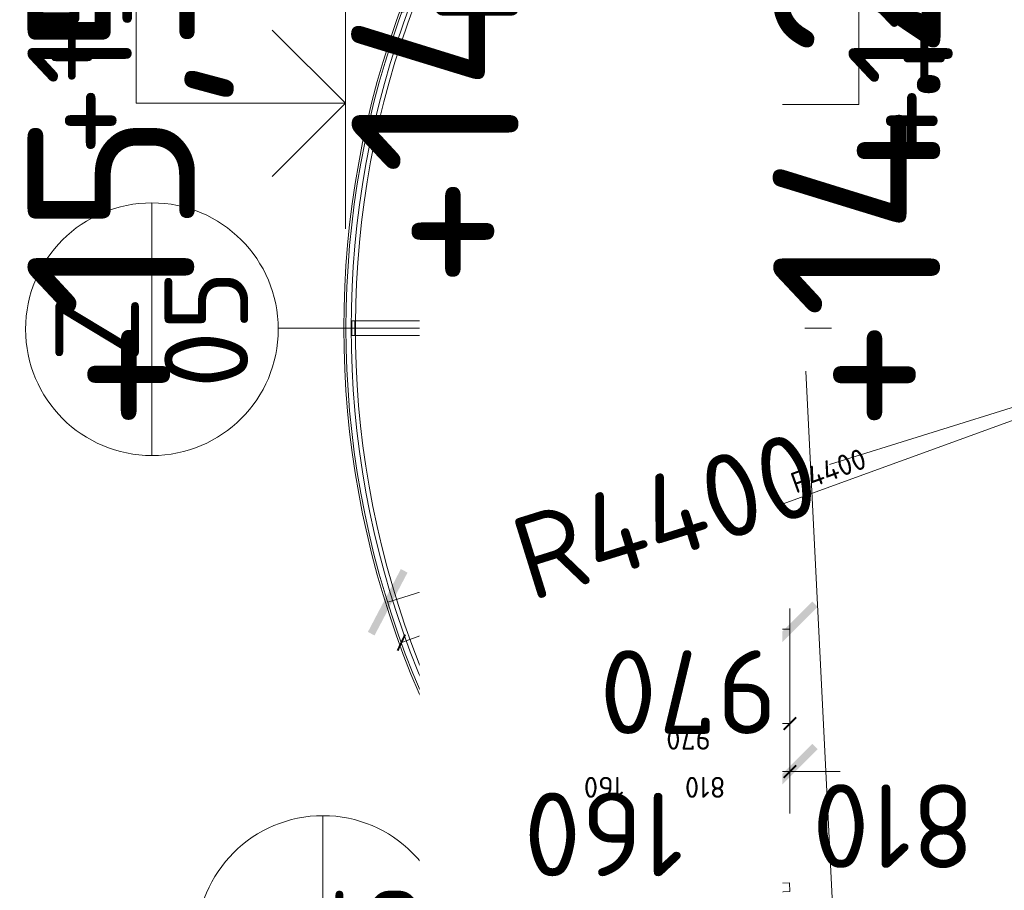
# Model space of a CAD drawing. Header units: millimetres. Extents: x -916886 to 3713765, y -2985421 to 1675785.
# Tile 210 of 256: x 201848 to 206555, y 220262 to 224425. Entities that reach past the tile are written whole.
import ezdxf
from ezdxf import colors
from ezdxf.entities.mleader import LeaderData, LeaderLine
from ezdxf.enums import TextEntityAlignment as Align
from ezdxf.math import Vec2, Vec3

# ---------------------------------------------------------------- set-up
doc = ezdxf.new("R2010")
doc.units = ezdxf.units.MM
for name, pattern in [('CENTERX2', [101.6, 63.5, -12.7, 12.7, -12.7]), ('DASHDOT', [25.4, 12.7, -6.35, 0, -6.35]), ('HIDDEN', [9.525, 6.35, -3.175])]:
    doc.linetypes.add(name, pattern=pattern)
doc.layers.get('Defpoints').update_dxf_attribs({"color": 8})
for name, color, linetype in [('0 @ 1', 7, 'Continuous'), ('0 @ 10', 7, 'Continuous'), ('0 @ 100', 7, 'Continuous'), ('0 @ 200', 7, 'Continuous'), ('0 @ 250 (1)', 7, 'Continuous'), ('0 @ 250 (2)', 7, 'Continuous'), ('0 @ 400', 7, 'Continuous')]:
    doc.layers.add(name, color=color, linetype=linetype)
for name, color, linetype, lineweight in [('A99_N_kce-pohl', 1, 'Continuous', 9), ('A99_N_kce-rez-sil', 6, 'Continuous', 18), ('A99_N_koty-200', 5, 'Continuous', 5), ('A99_N_koty-200 @ 200', 5, 'Continuous', 5), ('A99_N_koty-200 @ 50 (2)', 5, 'Continuous', 5), ('A99_N_koty-200-vysk', 6, 'Continuous', 9), ('A99_N_txt-popis-50', 240, 'Continuous', 9), ('A99_N_txt-popis-50 @ 200', 240, 'Continuous', 9), ('A99_N_txt-popis-50 @ 50', 240, 'Continuous', 9), ('A99_N_znaceni 200', 5, 'Continuous', 5), ('A99_S_kce-pohl', 7, 'Continuous', 5), ('A99_S_kce-rez-ten', 7, 'Continuous', 9), ('A99_S_osy', 1, 'CENTERX2', 5)]:
    doc.layers.add(name, color=color, linetype=linetype, lineweight=lineweight)
doc.styles.add('A99_kota', font='isocpeur.ttf', dxfattribs={"height": 2})
doc.styles.add('A99_popis', font='isocpeur.ttf')
doc.dimstyles.new('A99_kota_200 new', dxfattribs={"dimscale": 200, "dimtxt": 2, "dimasz": 1.2, "dimexe": 0.5, "dimexo": 1.5, "dimgap": 0.5, "dimtad": 1, "dimdec": 0, "dimzin": 3, "dimdsep": 46, "dimtxsty": 'A99_kota', "dimblk": 'ARCHTICK', "dimcen": 2.5, "dimazin": 2, "dimtfac": 0.75, "dimtdec": 0, "dimtix": 1, "dimtmove": 2, "dimatfit": 0, "dimfxl": 0, "dimtolj": 1, "dimtzin": 0, "dimlwd": 5, "dimlwe": 5, "dimarcsym": 0})

# ---------------------------------------------------------------- blocks, each defined once
blk = doc.blocks.new('_ArchTick')
at = {"color": 0, "linetype": 'ByBlock', "const_width": 0.15}
blk.add_lwpolyline([(-0.5, -0.5), (0.5, 0.5)], dxfattribs=at)
blk = doc.blocks.new('*D4569')
at = {"layer": 'A99_N_koty-200', "color": 0, "linetype": 'Continuous', "lineweight": 5, "ltscale": 10, "transparency": 16777216}
for p, q in [((204560, 221259.6), (204560, 221034.6)), ((204560, 221059.6), (205529.9, 221059.6)), ((205529.9, 220859.6), (205529.9, 221084.6))]:
    blk.add_line(p, q, dxfattribs=at)
at = {"layer": 'Defpoints', "color": 0, "linetype": 'Continuous', "lineweight": 0, "ltscale": 10, "transparency": 16777216}
for p in [(204560, 221510), (205529.9, 221059.6), (205529.9, 220492.1)]:
    blk.add_point(p, dxfattribs=at)
at = {"layer": 'A99_N_koty-200', "color": 0, "linetype": 'Continuous', "lineweight": 5, "ltscale": 10, "transparency": 16777216, "xscale": 60, "yscale": 60, "zscale": 60}
for p, rotation in [((204560, 221059.6), 179.9999999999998), ((205529.9, 221059.6), 359.9999999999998)]:
    blk.add_blockref('_ArchTick', p, dxfattribs=dict(at, rotation=rotation))
at = {"layer": 'A99_N_koty-200', "color": 0, "linetype": 'Continuous', "lineweight": 0, "ltscale": 10, "transparency": 16777216, "insert": (205044.9, 220984.6), "char_height": 100, "attachment_point": 5, "rotation": 180, "style": 'A99_kota'}
blk.add_mtext('\\A1;970', dxfattribs=at)
blk = doc.blocks.new('*D4570')
at = {"layer": 'A99_N_koty-200', "color": 0, "linetype": 'Continuous', "lineweight": 5, "ltscale": 10, "transparency": 16777216}
for p, q in [((204560, 221510), (204560, 221610)), ((205529.9, 220792.1), (205529.9, 221610)), ((204560, 221510), (205529.9, 221510))]:
    blk.add_line(p, q, dxfattribs=at)
at = {"layer": 'Defpoints', "color": 0, "linetype": 'Continuous', "lineweight": 0, "ltscale": 10, "transparency": 16777216}
for p in [(204560, 221510), (205529.9, 221510), (205529.9, 220492.1)]:
    blk.add_point(p, dxfattribs=at)
at = {"layer": 'A99_N_koty-200', "color": 0, "linetype": 'Continuous', "lineweight": 5, "ltscale": 10, "transparency": 16777216, "xscale": 240, "yscale": 240, "zscale": 240}
for p, rotation in [((204560, 221510), 179.9999999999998), ((205529.9, 221510), 359.9999999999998)]:
    blk.add_blockref('_ArchTick', p, dxfattribs=dict(at, rotation=rotation))
at = {"layer": 'A99_N_koty-200', "color": 0, "linetype": 'Continuous', "lineweight": 0, "ltscale": 10, "transparency": 16777216, "insert": (205044.9, 221210), "char_height": 400, "attachment_point": 5, "rotation": 180, "style": 'A99_kota'}
blk.add_mtext('\\A1;970', dxfattribs=at)
blk = doc.blocks.new('*U23')
at = {"color": 0, "linetype": 'ByBlock', "lineweight": -2}
blk.add_line((-3, 0), (7, 0), dxfattribs=at)
for points in [[(0, 0), (0, 5), (0, 5), (9.7, 5)], [(-1.75, 1.75), (0, 0), (1.75, 1.75)]]:
    blk.add_lwpolyline(points, dxfattribs=at)
at = {"color": 0, "linetype": 'ByBlock', "lineweight": -2, "style": 'A99_kota'}
for tag, p in [('VYSKA', (9.2, 7.75)), ('POPIS', (9.2, 4.5))]:
    blk.add_attdef(tag, text='', height=2, dxfattribs=at).set_placement(p, align=Align.TOP_RIGHT)
blk = doc.blocks.new('*U5600')
at = {"layer": 'A99_N_koty-200-vysk', "lineweight": 5}
ref = blk.add_blockref('*U23', (203405, 224025), dxfattribs=dict(at, xscale=200, yscale=200, zscale=200, rotation=90.00000000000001))
ref.add_attrib('VYSKA', '+15,560', dxfattribs={"layer": '0 @ 200', "color": 0, "linetype": 'ByBlock', "lineweight": -2, "height": 400, "rotation": 90, "style": 'A99_kota'}).set_placement((201855, 225865), align=Align.TOP_RIGHT)
ref = blk.add_blockref('*U23', (203405, 224025), dxfattribs=dict(at, xscale=200, yscale=200, zscale=200, rotation=90.00000000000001))
ref.add_attrib('VYSKA', '+15,560', dxfattribs={"layer": '0 @ 400', "color": 0, "linetype": 'ByBlock', "lineweight": -2, "height": 800, "rotation": 90, "style": 'A99_kota'}).set_placement((201885, 225965), align=Align.TOP_RIGHT)
ref = blk.add_blockref('*U23', (203405, 224025), dxfattribs=dict(at, xscale=200, yscale=200, zscale=200, rotation=90.00000000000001))
ref.add_attrib('VYSKA', '+15,560', dxfattribs={"layer": '0 @ 250 (1)', "color": 0, "linetype": 'ByBlock', "lineweight": -2, "height": 500, "rotation": 90, "style": 'A99_kota'}).set_placement((201885, 225965), align=Align.TOP_RIGHT)
ref = blk.add_blockref('*U23', (203405, 224025), dxfattribs=dict(at, xscale=200, yscale=200, zscale=200, rotation=90.00000000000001))
ref.add_attrib('VYSKA', '+15,560', dxfattribs={"layer": '0 @ 250 (2)', "color": 0, "linetype": 'ByBlock', "lineweight": -2, "height": 500, "rotation": 90, "style": 'A99_kota'}).set_placement((201885, 225965), align=Align.TOP_RIGHT)
ref = blk.add_blockref('*U23', (203405, 224025), dxfattribs=dict(at, xscale=200, yscale=200, zscale=200, rotation=90.00000000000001))
ref.add_attrib('VYSKA', '+15,560', dxfattribs={"layer": '0 @ 100', "color": 0, "linetype": 'ByBlock', "lineweight": -2, "height": 200, "rotation": 90, "style": 'A99_kota'}).set_placement((201885, 225965), align=Align.TOP_RIGHT)
ref = blk.add_blockref('*U23', (203405, 224025), dxfattribs=dict(at, xscale=200, yscale=200, zscale=200, rotation=90.00000000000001))
ref.add_attrib('VYSKA', '+15,560', dxfattribs={"layer": '0 @ 10', "color": 0, "linetype": 'ByBlock', "lineweight": -2, "height": 20, "rotation": 90, "style": 'A99_kota'}).set_placement((201885, 225965), align=Align.TOP_RIGHT)
ref = blk.add_blockref('*U23', (203405, 224025), dxfattribs=dict(at, xscale=200, yscale=200, zscale=200, rotation=90.00000000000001))
ref.add_attrib('VYSKA', '+15,560', dxfattribs={"layer": '0 @ 1', "color": 0, "linetype": 'ByBlock', "lineweight": -2, "height": 2, "rotation": 90, "style": 'A99_kota'}).set_placement((201885, 225965), align=Align.TOP_RIGHT)
blk = doc.blocks.new('*U43')
at = {"color": 0, "linetype": 'ByBlock', "lineweight": -2}
blk.add_line((-3, 0), (7, 0), dxfattribs=at)
for points in [[(-1.75, -1.75), (0, 0), (1.75, -1.75)], [(0, 0), (0, -5.7), (0, -5.7), (9.7, -5.7)]]:
    blk.add_lwpolyline(points, dxfattribs=at)
at = {"color": 0, "linetype": 'ByBlock', "lineweight": -2, "style": 'A99_kota'}
blk.add_attdef('POPIS', text='', height=2, dxfattribs=at).set_placement((9.2, -5.2), align=Align.BOTTOM_RIGHT)
blk.add_attdef('VYSKA', text='', height=2, dxfattribs=at).set_placement((9.2, -6.45), align=Align.TOP_RIGHT)
blk = doc.blocks.new('*U5619')
at = {"layer": 'A99_N_koty-200-vysk', "lineweight": 5}
ref = blk.add_blockref('*U43', (204720, 224020), dxfattribs=dict(at, xscale=200, yscale=200, zscale=200, rotation=90.00000000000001))
ref.add_attrib('VYSKA', '+14.245', dxfattribs={"layer": '0 @ 1', "color": 0, "linetype": 'ByBlock', "lineweight": -2, "height": 2, "rotation": 90, "style": 'A99_kota'}).set_placement((206407.6, 225965), align=Align.TOP_RIGHT)
ref = blk.add_blockref('*U43', (204720, 224020), dxfattribs=dict(at, xscale=200, yscale=200, zscale=200, rotation=90.00000000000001))
ref.add_attrib('VYSKA', '+14.245', dxfattribs={"layer": '0 @ 10', "color": 0, "linetype": 'ByBlock', "lineweight": -2, "height": 20, "rotation": 90, "style": 'A99_kota'}).set_placement((206386, 225965), align=Align.TOP_RIGHT)
ref = blk.add_blockref('*U43', (204720, 224020), dxfattribs=dict(at, xscale=200, yscale=200, zscale=200, rotation=90.00000000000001))
ref.add_attrib('VYSKA', '+14.245', dxfattribs={"layer": '0 @ 200', "color": 0, "linetype": 'ByBlock', "lineweight": -2, "height": 400, "rotation": 90, "style": 'A99_kota'}).set_placement((205930, 225860), align=Align.TOP_RIGHT)
ref = blk.add_blockref('*U43', (204720, 224020), dxfattribs=dict(at, xscale=200, yscale=200, zscale=200, rotation=90.00000000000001))
ref.add_attrib('VYSKA', '+14.245', dxfattribs={"layer": '0 @ 100', "color": 0, "linetype": 'ByBlock', "lineweight": -2, "height": 200, "rotation": 90, "style": 'A99_kota'}).set_placement((206170, 225965), align=Align.TOP_RIGHT)
ref = blk.add_blockref('*U43', (204720, 224020), dxfattribs=dict(at, xscale=200, yscale=200, zscale=200, rotation=90.00000000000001))
ref.add_attrib('VYSKA', '+14.245', dxfattribs={"layer": '0 @ 400', "color": 0, "linetype": 'ByBlock', "lineweight": -2, "height": 800, "rotation": 90, "style": 'A99_kota'}).set_placement((205450, 225965), align=Align.TOP_RIGHT)
ref = blk.add_blockref('*U43', (204720, 224020), dxfattribs=dict(at, xscale=200, yscale=200, zscale=200, rotation=90.00000000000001))
ref.add_attrib('VYSKA', '+14.245', dxfattribs={"layer": '0 @ 250 (1)', "color": 0, "linetype": 'ByBlock', "lineweight": -2, "height": 500, "rotation": 90, "style": 'A99_kota'}).set_placement((205810, 225965), align=Align.TOP_RIGHT)
ref = blk.add_blockref('*U43', (204720, 224020), dxfattribs=dict(at, xscale=200, yscale=200, zscale=200, rotation=90.00000000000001))
ref.add_attrib('VYSKA', '+14.245', dxfattribs={"layer": '0 @ 250 (2)', "color": 0, "linetype": 'ByBlock', "lineweight": -2, "height": 500, "rotation": 90, "style": 'A99_kota'}).set_placement((205810, 225965), align=Align.TOP_RIGHT)
blk = doc.blocks.new('*D4584')
at = {"layer": 'A99_N_koty-200', "color": 0, "linetype": 'Continuous', "lineweight": 5, "transparency": 16777216}
for p, q in [((207807.5, 222950), (205718.8, 222298.3)), ((203607.2, 221639.4), (204153.3, 221809.8))]:
    blk.add_line(p, q, dxfattribs=at)
at = {"layer": 'Defpoints', "color": 0, "linetype": 'Continuous', "lineweight": 0, "transparency": 16777216}
for p in [(207807.5, 222950), (203607.2, 221639.4)]:
    blk.add_point(p, dxfattribs=at)
at = {"layer": 'A99_N_koty-200', "color": 0, "linetype": 'Continuous', "lineweight": 5, "transparency": 16777216, "xscale": 240, "yscale": 240, "zscale": 240, "rotation": 197.3294565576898}
blk.add_blockref('_ArchTick', (203607.2, 221639.4), dxfattribs=at)
at = {"layer": 'A99_N_koty-200', "color": 0, "linetype": 'Continuous', "lineweight": 5, "transparency": 16777216, "insert": (204936.1, 222054), "char_height": 400, "attachment_point": 5, "rotation": 17.3295, "style": 'A99_kota'}
blk.add_mtext('\\A1;R4400', dxfattribs=at)
blk = doc.blocks.new('*D4585')
at = {"layer": 'A99_N_koty-200', "color": 0, "linetype": 'Continuous', "lineweight": 5, "transparency": 16777216}
blk.add_line((207807.5, 222950), (203672.4, 221446.4), dxfattribs=at)
at = {"layer": 'Defpoints', "color": 0, "linetype": 'Continuous', "lineweight": 0, "transparency": 16777216}
for p in [(207807.5, 222950), (203672.4, 221446.4)]:
    blk.add_point(p, dxfattribs=at)
at = {"layer": 'A99_N_koty-200', "color": 0, "linetype": 'Continuous', "lineweight": 5, "transparency": 16777216, "xscale": 60, "yscale": 60, "zscale": 60, "rotation": 199.9822691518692}
blk.add_blockref('_ArchTick', (203672.4, 221446.4), dxfattribs=at)
at = {"layer": 'A99_N_koty-200', "color": 0, "linetype": 'Continuous', "lineweight": 5, "transparency": 16777216, "insert": (205714.3, 222268.7), "char_height": 100, "attachment_point": 5, "rotation": 19.9823, "style": 'A99_kota'}
blk.add_mtext('\\A1;R4400', dxfattribs=at)
blk = doc.blocks.new('*D4587')
at = {"layer": 'A99_N_koty-200', "color": 0, "linetype": 'Continuous', "lineweight": 5, "ltscale": 10, "transparency": 16777216}
for p, q in [((204560, 220829.6), (204560, 220854.6)), ((204720, 220829.6), (204720, 220854.6)), ((204560, 220829.6), (204500, 220829.6)), ((204720, 220829.6), (204560, 220829.6)), ((204720, 220829.6), (204780, 220829.6))]:
    blk.add_line(p, q, dxfattribs=at)
at = {"layer": 'Defpoints', "color": 0, "linetype": 'Continuous', "lineweight": 0, "ltscale": 10, "transparency": 16777216}
for p in [(204560, 220829.6), (204560, 220829.6), (204720, 220829.6)]:
    blk.add_point(p, dxfattribs=at)
at = {"layer": 'A99_N_koty-200', "color": 0, "linetype": 'Continuous', "lineweight": 5, "ltscale": 10, "transparency": 16777216, "xscale": 60, "yscale": 60, "zscale": 60}
for p, rotation in [((204560, 220829.6), 359.9999999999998), ((204720, 220829.6), 179.9999999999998)]:
    blk.add_blockref('_ArchTick', p, dxfattribs=dict(at, rotation=rotation))
at = {"layer": 'A99_N_koty-200', "color": 0, "linetype": 'Continuous', "lineweight": 0, "ltscale": 10, "transparency": 16777216, "insert": (204640, 220754.6), "char_height": 100, "attachment_point": 5, "rotation": 180, "style": 'A99_kota'}
blk.add_mtext('\\A1;160', dxfattribs=at)
blk = doc.blocks.new('*D4588')
at = {"layer": 'A99_N_koty-200', "color": 0, "linetype": 'Continuous', "lineweight": 5, "ltscale": 10, "transparency": 16777216}
for p, q in [((204560, 220829.6), (204560, 220929.6)), ((204720, 220829.6), (204720, 220929.6)), ((204560, 220829.6), (204320, 220829.6)), ((204720, 220829.6), (204560, 220829.6)), ((204720, 220829.6), (204960, 220829.6))]:
    blk.add_line(p, q, dxfattribs=at)
at = {"layer": 'Defpoints', "color": 0, "linetype": 'Continuous', "lineweight": 0, "ltscale": 10, "transparency": 16777216}
for p in [(204560, 220829.6), (204560, 220829.6), (204720, 220829.6)]:
    blk.add_point(p, dxfattribs=at)
at = {"layer": 'A99_N_koty-200', "color": 0, "linetype": 'Continuous', "lineweight": 5, "ltscale": 10, "transparency": 16777216, "xscale": 240, "yscale": 240, "zscale": 240}
for p, rotation in [((204560, 220829.6), 359.9999999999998), ((204720, 220829.6), 179.9999999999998)]:
    blk.add_blockref('_ArchTick', p, dxfattribs=dict(at, rotation=rotation))
at = {"layer": 'A99_N_koty-200', "color": 0, "linetype": 'Continuous', "lineweight": 0, "ltscale": 10, "transparency": 16777216, "insert": (204640, 220529.6), "char_height": 400, "attachment_point": 5, "rotation": 180, "style": 'A99_kota'}
blk.add_mtext('\\A1;160', dxfattribs=at)
blk = doc.blocks.new('*D4590')
at = {"layer": 'A99_N_koty-200', "color": 0, "linetype": 'Continuous', "lineweight": 5, "ltscale": 10, "transparency": 16777216}
for p, q in [((204720, 220829.6), (204720, 220854.6)), ((205529.9, 220629.6), (205529.9, 220854.6)), ((205529.9, 220829.6), (204720, 220829.6))]:
    blk.add_line(p, q, dxfattribs=at)
at = {"layer": 'Defpoints', "color": 0, "linetype": 'Continuous', "lineweight": 0, "ltscale": 10, "transparency": 16777216}
for p in [(204720, 220829.6), (204720, 220829.6), (205529.9, 220492.1)]:
    blk.add_point(p, dxfattribs=at)
at = {"layer": 'A99_N_koty-200', "color": 0, "linetype": 'Continuous', "lineweight": 5, "ltscale": 10, "transparency": 16777216, "xscale": 60, "yscale": 60, "zscale": 60}
for p, rotation in [((204720, 220829.6), 179.9999999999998), ((205529.9, 220829.6), 359.9999999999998)]:
    blk.add_blockref('_ArchTick', p, dxfattribs=dict(at, rotation=rotation))
at = {"layer": 'A99_N_koty-200', "color": 0, "linetype": 'Continuous', "lineweight": 0, "ltscale": 10, "transparency": 16777216, "insert": (205124.9, 220754.6), "char_height": 100, "attachment_point": 5, "rotation": 180, "style": 'A99_kota'}
blk.add_mtext('\\A1;810', dxfattribs=at)
blk = doc.blocks.new('*D4591')
at = {"layer": 'A99_N_koty-200', "color": 0, "linetype": 'Continuous', "lineweight": 5, "ltscale": 10, "transparency": 16777216}
for p, q in [((204720, 220829.6), (204720, 220929.6)), ((205529.9, 220792.1), (205529.9, 220929.6)), ((204720, 220829.6), (204480, 220829.6)), ((205529.9, 220829.6), (204720, 220829.6)), ((205529.9, 220829.6), (205769.9, 220829.6))]:
    blk.add_line(p, q, dxfattribs=at)
at = {"layer": 'Defpoints', "color": 0, "linetype": 'Continuous', "lineweight": 0, "ltscale": 10, "transparency": 16777216}
for p in [(204720, 220829.6), (204720, 220829.6), (205529.9, 220492.1)]:
    blk.add_point(p, dxfattribs=at)
at = {"layer": 'A99_N_koty-200', "color": 0, "linetype": 'Continuous', "lineweight": 5, "ltscale": 10, "transparency": 16777216, "xscale": 240, "yscale": 240, "zscale": 240}
for p, rotation in [((204720, 220829.6), 359.9999999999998), ((205529.9, 220829.6), 179.9999999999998)]:
    blk.add_blockref('_ArchTick', p, dxfattribs=dict(at, rotation=rotation))
at = {"layer": 'A99_N_koty-200', "color": 0, "linetype": 'Continuous', "lineweight": 0, "ltscale": 10, "transparency": 16777216, "insert": (206025, 220569.6), "char_height": 400, "attachment_point": 5, "rotation": 180, "style": 'A99_kota'}
blk.add_mtext('\\A1;810', dxfattribs=at)
blk = doc.blocks.new('*U44')
at = {"color": 0, "linetype": 'ByBlock', "lineweight": -2}
blk.add_line((-3, 0), (7, 0), dxfattribs=at)
for points in [[(0, 0), (0, 5.7), (0, 5.7), (9.7, 5.7)], [(-1.75, 1.75), (0, 0), (1.75, 1.75)]]:
    blk.add_lwpolyline(points, dxfattribs=at)
at = {"color": 0, "linetype": 'ByBlock', "lineweight": -2, "style": 'A99_kota'}
for tag, p in [('VYSKA', (9.2, 8.45)), ('POPIS', (9.2, 5.2))]:
    blk.add_attdef(tag, text='', height=2, dxfattribs=at).set_placement(p, align=Align.TOP_RIGHT)
blk = doc.blocks.new('*U5624')
at = {"layer": 'A99_N_koty-200-vysk', "lineweight": 5}
ref = blk.add_blockref('*U44', (204964.8, 226635), dxfattribs=dict(at, xscale=200, yscale=200, zscale=200, rotation=90.00000000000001))
ref.add_attrib('VYSKA', '+14.000', dxfattribs={"layer": '0 @ 1', "color": 0, "linetype": 'ByBlock', "lineweight": -2, "height": 2, "rotation": 90, "style": 'A99_kota'}).set_placement((203275.2, 226565), align=Align.TOP_RIGHT)
ref = blk.add_blockref('*U44', (204964.8, 226635), dxfattribs=dict(at, xscale=200, yscale=200, zscale=200, rotation=90.00000000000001))
ref.add_attrib('VYSKA', '+14.000', dxfattribs={"layer": '0 @ 10', "color": 0, "linetype": 'ByBlock', "lineweight": -2, "height": 20, "rotation": 90, "style": 'A99_kota'}).set_placement((203278.8, 226565), align=Align.TOP_RIGHT)
ref = blk.add_blockref('*U44', (204964.8, 226635), dxfattribs=dict(at, xscale=200, yscale=200, zscale=200, rotation=90.00000000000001))
ref.add_attrib('VYSKA', '+14.000', dxfattribs={"layer": '0 @ 100', "color": 0, "linetype": 'ByBlock', "lineweight": -2, "height": 200, "rotation": 90, "style": 'A99_kota'}).set_placement((203314.8, 226565), align=Align.TOP_RIGHT)
ref = blk.add_blockref('*U44', (204964.8, 226635), dxfattribs=dict(at, xscale=200, yscale=200, zscale=200, rotation=90.00000000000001))
ref.add_attrib('VYSKA', '+14.000', dxfattribs={"layer": '0 @ 200', "color": 0, "linetype": 'ByBlock', "lineweight": -2, "height": 400, "rotation": 90, "style": 'A99_kota'}).set_placement((203354.8, 228475), align=Align.TOP_RIGHT)
ref = blk.add_blockref('*U44', (204964.8, 226635), dxfattribs=dict(at, xscale=200, yscale=200, zscale=200, rotation=90.00000000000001))
ref.add_attrib('VYSKA', '+14.000', dxfattribs={"layer": '0 @ 250 (1)', "color": 0, "linetype": 'ByBlock', "lineweight": -2, "height": 500, "rotation": 90, "style": 'A99_kota'}).set_placement((203374.8, 226565), align=Align.TOP_RIGHT)
ref = blk.add_blockref('*U44', (204964.8, 226635), dxfattribs=dict(at, xscale=200, yscale=200, zscale=200, rotation=90.00000000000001))
ref.add_attrib('VYSKA', '+14.000', dxfattribs={"layer": '0 @ 250 (2)', "color": 0, "linetype": 'ByBlock', "lineweight": -2, "height": 500, "rotation": 90, "style": 'A99_kota'}).set_placement((203374.8, 226565), align=Align.TOP_RIGHT)
ref = blk.add_blockref('*U44', (204964.8, 226635), dxfattribs=dict(at, xscale=200, yscale=200, zscale=200, rotation=90.00000000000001))
ref.add_attrib('VYSKA', '+14.000', dxfattribs={"layer": '0 @ 400', "color": 0, "linetype": 'ByBlock', "lineweight": -2, "height": 800, "rotation": 90, "style": 'A99_kota'}).set_placement((203434.8, 226565), align=Align.TOP_RIGHT)
blk = doc.blocks.new('*U20')
at = {"color": 0, "linetype": 'ByBlock'}
blk.add_line((-3.02, 0), (3.02, 0), dxfattribs=at)
blk.add_circle((0, 0), 3.02, dxfattribs=at)
at = {"color": 0, "linetype": 'ByBlock', "style": 'A99_popis'}
for tag, p in [('KATEGORIE', (0, 1.31)), ('PRVEK', (0, -1.298))]:
    blk.add_attdef(tag, text='', height=2, dxfattribs=at).set_placement(p, align=Align.MIDDLE_CENTER)
blk = doc.blocks.new('*U5074')
at = {"layer": 'A99_N_txt-popis-50 @ 200', "lineweight": 9}
ml = blk.add_multileader_mtext('Standard', dxfattribs=at)
ml.set_content('\\A1;{\\C256;odvodňovací systém \\Pbude součásti \\Pdodávky opláštění}', color=1, style='A99_popis')
ml.set_leader_properties(color=256, linetype='ByLayer', lineweight=-1)
ml.build(insert=Vec2(0, 0))
ml.multileader.update_dxf_attribs({"dogleg_length": 1, "arrow_head_size": 300, "scale": 200})
ctx = ml.context
ctx.base_point, ctx.scale, ctx.char_height, ctx.arrow_head_size, ctx.landing_gap_size, ctx.plane_origin, ctx.plane_x_axis, ctx.plane_y_axis = Vec3(204020, -12035), 200, 400, 300, 250, Vec3(208175.1, -8522.5), Vec3(0, 1), Vec3(-1, 0)
notes = []
notes.append((ctx, [(1, (1, 1, 0), (204020, -1805), (0, -1), 4890, [(0, [(205935.3, -1130)], 0, [])])]))
ctx.mtext.insert, ctx.mtext.text_direction, ctx.mtext.rotation, ctx.mtext.width, ctx.mtext.defined_height, ctx.mtext.flow_direction = Vec3(203760, -11785), Vec3(0, 1), 1.570796, 5020, 63.5, 5
ctx.mtext.has_bg_fill, ctx.mtext.bg_color, ctx.mtext.bg_scale_factor, ctx.mtext.bg_transparency, ctx.mtext.use_window_bg_color = 1, -1073741824, 1, 0, 1
for ctx, leaders in notes:
    for number, flags, end, landing, length, lines in leaders:
        leader = LeaderData()
        leader.index, (leader.has_last_leader_line, leader.has_dogleg_vector, leader.attachment_direction) = number, flags
        leader.last_leader_point, leader.dogleg_vector, leader.dogleg_length = Vec3(end), Vec3(landing), length
        for number, points, colour, breaks in lines:
            line = LeaderLine()
            line.index, line.vertices, line.color, line.breaks = number, Vec3.list(points), colors.encode_raw_color(colour), breaks
            leader.lines.append(line)
        ctx.leaders.append(leader)
blk = doc.blocks.new('*U5239')
at = {"layer": 'A99_N_koty-200 @ 200', "linetype": 'Continuous', "lineweight": 0, "ltscale": 10}
dim = blk.add_linear_dim(base=(205529.9, 221510), p1=(204560, 221510), p2=(205529.9, 220492.1), angle=180, dimstyle='A99_kota_200 new', override={"dimscale": 200, "dimtix": 1, "dimtofl": 1, "dimtmove": 1, "dimatfit": 1}, dxfattribs=at)
dim.commit()
dim.dimension.update_dxf_attribs({"geometry": '*D4570', "text_midpoint": (205044.9, 221210)})
at = {"layer": 'A99_N_koty-200 @ 50 (2)', "linetype": 'Continuous', "lineweight": 0, "ltscale": 10}
dim = blk.add_linear_dim(base=(205529.9, 221059.6), p1=(204560, 221510), p2=(205529.9, 220492.1), angle=180, dimstyle='A99_kota_200 new', override={"dimscale": 50, "dimtix": 1, "dimtofl": 1, "dimtmove": 1, "dimatfit": 1}, dxfattribs=at)
dim.commit()
dim.dimension.update_dxf_attribs({"geometry": '*D4569', "text_midpoint": (205044.9, 220984.6)})
blk = doc.blocks.new('*U5244')
at = {"layer": 'A99_N_koty-200 @ 200', "linetype": 'Continuous', "lineweight": 5}
dim = blk.add_radius_dim(center=(207807.5, 222950), mpoint=(203607.2, 221639.4), dimstyle='A99_kota_200 new', override={"dimscale": 200, "dimtix": 1, "dimtofl": 1, "dimtmove": 2, "dimatfit": 0}, dxfattribs=at)
dim.commit()
dim.dimension.update_dxf_attribs({"geometry": '*D4584', "text_midpoint": (204936.1, 222054), "dimtype": 132})
at = {"layer": 'A99_N_koty-200 @ 50 (2)', "linetype": 'Continuous', "lineweight": 5}
dim = blk.add_radius_dim(center=(207807.5, 222950), mpoint=(203672.4, 221446.4), dimstyle='A99_kota_200 new', override={"dimscale": 50, "dimtix": 1, "dimtofl": 1, "dimtmove": 2, "dimatfit": 0}, dxfattribs=at)
dim.commit()
dim.dimension.update_dxf_attribs({"geometry": '*D4585', "text_midpoint": (205714.3, 222268.7)})
blk = doc.blocks.new('*U5245')
at = {"layer": 'A99_N_koty-200 @ 200', "linetype": 'Continuous', "lineweight": 0, "ltscale": 10}
dim = blk.add_linear_dim(base=(204560, 220829.6), p1=(204720, 220829.6), p2=(204560, 220829.6), angle=180, dimstyle='A99_kota_200 new', override={"dimscale": 200, "dimtix": 1, "dimtofl": 1, "dimtmove": 2, "dimatfit": 0}, dxfattribs=at)
dim.commit()
dim.dimension.update_dxf_attribs({"geometry": '*D4588', "text_midpoint": (204640, 220529.6)})
at = {"layer": 'A99_N_koty-200 @ 50 (2)', "linetype": 'Continuous', "lineweight": 0, "ltscale": 10}
dim = blk.add_linear_dim(base=(204560, 220829.6), p1=(204720, 220829.6), p2=(204560, 220829.6), angle=180, dimstyle='A99_kota_200 new', override={"dimscale": 50, "dimtix": 1, "dimtofl": 1, "dimtmove": 2, "dimatfit": 0}, dxfattribs=at)
dim.commit()
dim.dimension.update_dxf_attribs({"geometry": '*D4587', "text_midpoint": (204640, 220754.6)})
blk = doc.blocks.new('*U5246')
at = {"layer": 'A99_N_koty-200 @ 200', "linetype": 'Continuous', "lineweight": 0, "ltscale": 10}
dim = blk.add_linear_dim(base=(204720, 220829.6), p1=(205529.9, 220492.1), p2=(204720, 220829.6), angle=180, dimstyle='A99_kota_200 new', override={"dimscale": 200, "dimtix": 1, "dimtofl": 1, "dimtmove": 2, "dimatfit": 0}, dxfattribs=at)
dim.commit()
dim.dimension.update_dxf_attribs({"geometry": '*D4591', "text_midpoint": (206025, 220569.6), "dimtype": 128})
at = {"layer": 'A99_N_koty-200 @ 50 (2)', "linetype": 'Continuous', "lineweight": 0, "ltscale": 10}
dim = blk.add_linear_dim(base=(204720, 220829.6), p1=(205529.9, 220492.1), p2=(204720, 220829.6), angle=180, dimstyle='A99_kota_200 new', override={"dimscale": 50, "dimtix": 1, "dimtofl": 1, "dimtmove": 2, "dimatfit": 0}, dxfattribs=at)
dim.commit()
dim.dimension.update_dxf_attribs({"geometry": '*D4590', "text_midpoint": (205124.9, 220754.6)})
blk = doc.blocks.new('*U5268')
at = {"layer": 'A99_N_txt-popis-50 @ 50', "lineweight": 9}
ml = blk.add_multileader_mtext('Standard', dxfattribs=at)
ml.set_content('\\A1;{\\C256;odvodňovací systém \\Pbude součásti \\Pdodávky opláštění}', color=1, style='A99_popis')
ml.set_leader_properties(color=256, linetype='ByLayer', lineweight=-1)
ml.build(insert=Vec2(0, 0))
ml.multileader.update_dxf_attribs({"dogleg_length": 1, "arrow_head_size": 75, "scale": 50})
ctx = ml.context
ctx.base_point, ctx.scale, ctx.char_height, ctx.arrow_head_size, ctx.landing_gap_size, ctx.plane_origin, ctx.plane_x_axis, ctx.plane_y_axis = Vec3(204689.1, 184038.8), 50, 100, 75, 62.5, Vec3(208175.1, 178127.5), Vec3(0, 1), Vec3(-1, 0)
notes = []
notes.append((ctx, [(1, (1, 1, 0), (204689.1, 185520), (0, -1), 146.2, [(0, [(205935.3, 185520)], 0, [])])]))
ctx.mtext.insert, ctx.mtext.text_direction, ctx.mtext.rotation, ctx.mtext.width, ctx.mtext.defined_height, ctx.mtext.flow_direction = Vec3(204624.1, 184101.3), Vec3(0, 1), 1.570796, 1255, 15.9, 5
ctx.mtext.has_bg_fill, ctx.mtext.bg_color, ctx.mtext.bg_scale_factor, ctx.mtext.bg_transparency, ctx.mtext.use_window_bg_color = 1, -1073741824, 1, 0, 1
for ctx, leaders in notes:
    for number, flags, end, landing, length, lines in leaders:
        leader = LeaderData()
        leader.index, (leader.has_last_leader_line, leader.has_dogleg_vector, leader.attachment_direction) = number, flags
        leader.last_leader_point, leader.dogleg_vector, leader.dogleg_length = Vec3(end), Vec3(landing), length
        for number, points, colour, breaks in lines:
            line = LeaderLine()
            line.index, line.vertices, line.color, line.breaks = number, Vec3.list(points), colors.encode_raw_color(colour), breaks
            leader.lines.append(line)
        ctx.leaders.append(leader)
at = {"layer": 'A99_N_txt-popis-50 @ 200', "lineweight": 9}
ml = blk.add_multileader_mtext('Standard', dxfattribs=at)
ml.set_content('\\A1;{\\C256;odvodňovací systém \\Pbude součásti \\Pdodávky opláštění}', color=1, style='A99_popis')
ml.set_leader_properties(color=256, linetype='ByLayer', lineweight=-1)
ml.build(insert=Vec2(0, 0))
ml.multileader.update_dxf_attribs({"dogleg_length": 1, "arrow_head_size": 300, "scale": 200})
ctx = ml.context
ctx.base_point, ctx.scale, ctx.char_height, ctx.arrow_head_size, ctx.landing_gap_size, ctx.plane_origin, ctx.plane_x_axis, ctx.plane_y_axis = Vec3(204020, 174615), 200, 400, 300, 250, Vec3(208175.1, 178127.5), Vec3(0, 1), Vec3(-1, 0)
notes = []
notes.append((ctx, [(1, (1, 1, 0), (204020, 184845), (0, -1), 4890, [(0, [(205935.3, 185520)], 0, [])])]))
ctx.mtext.insert, ctx.mtext.text_direction, ctx.mtext.rotation, ctx.mtext.width, ctx.mtext.defined_height, ctx.mtext.flow_direction = Vec3(203760, 174865), Vec3(0, 1), 1.570796, 5020, 63.5, 5
ctx.mtext.has_bg_fill, ctx.mtext.bg_color, ctx.mtext.bg_scale_factor, ctx.mtext.bg_transparency, ctx.mtext.use_window_bg_color = 1, -1073741824, 1, 0, 1
for ctx, leaders in notes:
    for number, flags, end, landing, length, lines in leaders:
        leader = LeaderData()
        leader.index, (leader.has_last_leader_line, leader.has_dogleg_vector, leader.attachment_direction) = number, flags
        leader.last_leader_point, leader.dogleg_vector, leader.dogleg_length = Vec3(end), Vec3(landing), length
        for number, points, colour, breaks in lines:
            line = LeaderLine()
            line.index, line.vertices, line.color, line.breaks = number, Vec3.list(points), colors.encode_raw_color(colour), breaks
            leader.lines.append(line)
        ctx.leaders.append(leader)

msp = doc.modelspace()

# ---------------------------------------------------------------- linework, layer by layer
at = {"layer": 'A99_N_kce-rez-sil', "color": 1, "lineweight": 9}
msp.add_lwpolyline([(203435, 222915), (203450, 222915), (203450, 222985), (203435, 222985)], close=True, dxfattribs=at)

# ---------------------------------------------------------------- block references
at = {"layer": 'A99_N_txt-popis-50', "color": 4, "linetype": 'Continuous', "lineweight": 0}
msp.add_blockref('*U5074', (0, 0), dxfattribs=at)
at = {"layer": 'A99_N_znaceni 200', "xscale": 200, "yscale": 200, "zscale": 200, "rotation": 90.00000000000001}
msp.add_blockref('*U20', (202480, 222945), dxfattribs=at).add_auto_attribs({'KATEGORIE': 'Z', 'PRVEK': '05'})
at = {"layer": 'A99_S_kce-pohl', "color": 4, "linetype": 'Continuous', "lineweight": 0}
msp.add_blockref('*U5600', (0, 0), dxfattribs=at)

# ---------------------------------------------------------------- next in the draw order: linework, layer by layer
at = {"layer": 'A99_N_kce-pohl', "lineweight": 5}
for points in [[(204560, 225690.5), (204560, 222950)], [(203450, 222985), (204560, 222985)], [(204560, 220207.5), (204560, 222950)], [(203450, 222915), (204560, 222915)]]:
    msp.add_lwpolyline(points, dxfattribs=at)
at = {"layer": 'A99_N_kce-pohl', "linetype": 'Continuous', "lineweight": 5}
for radius, start, end in [(4410, 137.9079, 222.0921), (4355, 137.9045, 221.5692)]:
    msp.add_arc((207807.5, 222950), radius, start, end, dxfattribs=at)
at = {"layer": 'A99_N_kce-rez-sil', "color": 1, "linetype": 'Continuous', "lineweight": 5}
for radius, start, end in [(4400, 137.9079, 222.0921), (4375, 137.906, 222.094)]:
    msp.add_arc((207807.5, 222950), radius, start, end, dxfattribs=at)
at = {"layer": 'A99_N_znaceni 200', "lineweight": 5}
msp.add_lwpolyline([(203084, 222950), (203865, 222950)], dxfattribs=at)
at = {"layer": 'A99_S_kce-pohl', "lineweight": 5}
msp.add_lwpolyline([(205605.5, 222744.9), (205736.3, 220128.5)], dxfattribs=at)
at = {"layer": 'A99_S_kce-rez-ten', "lineweight": 0}
msp.add_lwpolyline([(204720, 225692.5), (204720, 220207.5)], dxfattribs=at)
at = {"layer": 'A99_S_kce-rez-ten', "linetype": 'HIDDEN', "lineweight": 0, "ltscale": 10}
for points in [[(205100.4, 225664.3), (204964.8, 222950)], [(205312.9, 224405.4), (205257.7, 223300.3)], [(205160.5, 223258.3), (205145, 222950)], [(205100.4, 220235.7), (204964.8, 222950)], [(205160.5, 222641.7), (205145, 222950)], [(205312.9, 221494.6), (205257.7, 222599.7)], [(205372.8, 220296.1), (205317.5, 221401.2)]]:
    msp.add_lwpolyline(points, dxfattribs=at)
for points in [[(205470, 224444.4), (205220.3, 224456.8), (205160.5, 223258.3), (205410.1, 223245.9), (205412.1, 223285.8), (205182.9, 223307.3), (205237.8, 224405.9), (205468, 224404.4)], [(205470, 221455.6), (205220.3, 221443.2), (205160.5, 222641.7), (205410.1, 222654.1), (205412.1, 222614.2), (205182.9, 222592.7), (205237.8, 221494.1), (205468, 221495.6)], [(205529.9, 220257.1), (205280.2, 220244.7), (205220.3, 221443.2), (205470, 221455.6), (205472, 221415.7), (205242.8, 221394.2), (205297.7, 220295.6), (205527.9, 220297.1)]]:
    msp.add_lwpolyline(points, close=True, dxfattribs=at)
at = {"layer": 'A99_S_osy', "linetype": 'DASHDOT', "lineweight": 5, "ltscale": 30}
msp.add_lwpolyline([(203315, 222950), (205728.9, 222950)], dxfattribs=at)

# ---------------------------------------------------------------- next in the draw order: block references
at = {"layer": 'A99_N_koty-200', "color": 4, "linetype": 'Continuous', "lineweight": 0}
for name in ['*U5244', '*U5239', '*U5245', '*U5246']:
    msp.add_blockref(name, (0, 0), dxfattribs=at)
at = {"layer": 'A99_N_znaceni 200', "xscale": 200, "yscale": 200, "zscale": 200, "rotation": 90.00000000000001}
msp.add_blockref('*U20', (203297.5, 220015), dxfattribs=at).add_auto_attribs({'KATEGORIE': 'K', 'PRVEK': '05'})
at = {"layer": 'A99_S_kce-pohl', "color": 4, "linetype": 'Continuous', "lineweight": 0}
for name in ['*U5624', '*U5619']:
    msp.add_blockref(name, (0, 0), dxfattribs=at)

# ---------------------------------------------------------------- next in the draw order: block references
at = {"layer": 'A99_N_txt-popis-50', "color": 4, "linetype": 'Continuous', "lineweight": 0}
msp.add_blockref('*U5268', (0, 0), dxfattribs=at)

doc.saveas('drawing.dxf')
